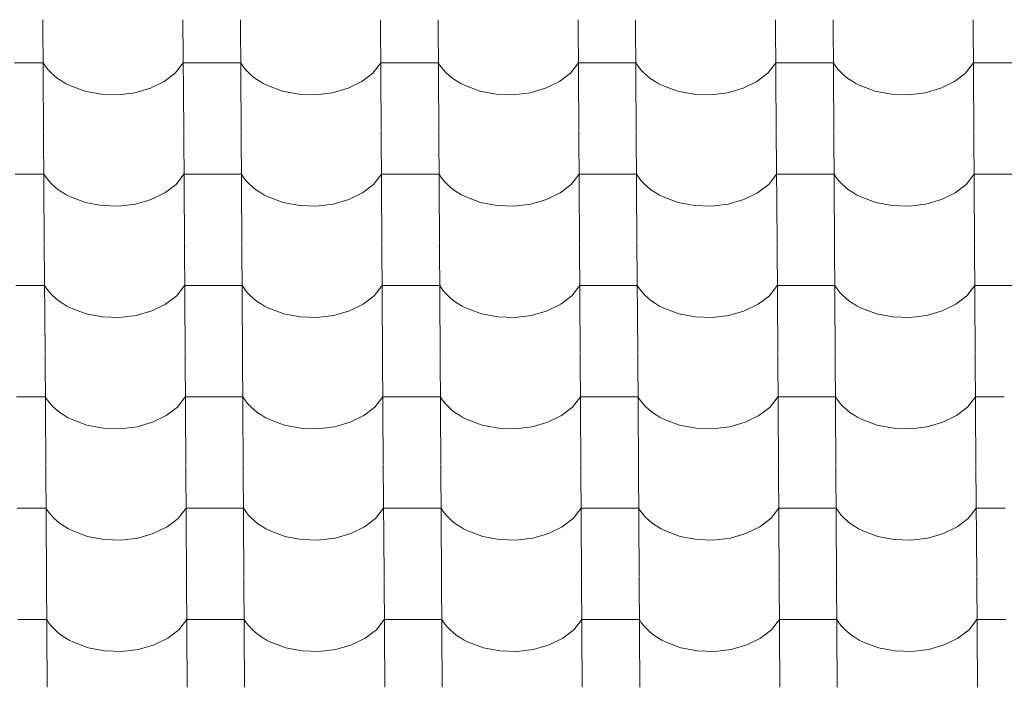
# Model space of a CAD drawing. Header units: millimetres. Extents: x -29001 to 109416, y -1251 to 13451.
# Tile 29 of 163: x -18987 to -18165, y 8939 to 9497. Entities that reach past the tile are written whole.
import ezdxf

# ---------------------------------------------------------------- set-up
doc = ezdxf.new("R2010")
doc.units = ezdxf.units.MM
doc.header["$MEASUREMENT"] = 0
doc.layers.add('POHLED JIŽNÍ_1_Konstrukce - nosné', color=7, linetype='Continuous')
doc.layers.add('POHLED JIŽNÍ_1_Nové_Výplně - Povrchové', color=7, linetype='Continuous')

# ---------------------------------------------------------------- blocks, each defined once
blk = doc.blocks.new('*X1', base_point=(-31394.74, -25864.88))
at = {"layer": 'POHLED JIŽNÍ_1_Nové_Výplně - Povrchové', "color": 21, "linetype": 'Continuous', "lineweight": 20, "true_color": 0xffaaaa}
for p, q in [((-18967.53, 9497.15), (-18966.95, 9404.47)), ((-18850.57, 9497.15), (-18849.99, 9404.47)), ((-18802.53, 9497.15), (-18801.96, 9404.47)), ((-18685.57, 9497.15), (-18684.99, 9404.47)), ((-18637.54, 9497.15), (-18636.96, 9404.47)), ((-18520.57, 9497.15), (-18520, 9404.47)), ((-18472.54, 9497.15), (-18471.96, 9404.47)), ((-18355.58, 9497.15), (-18355, 9404.47)), ((-18307.54, 9497.15), (-18306.96, 9404.47)), ((-18190.58, 9497.15), (-18190, 9404.47)), ((-18967.31, 9460.99), (-18991.32, 9460.99)), ((-18967.31, 9460.99), (-18965.46, 9458.2)), ((-18965.46, 9458.2), (-18963.33, 9455.5)), ((-18856.96, 9452.6), (-18850.34, 9460.99)), ((-18826.33, 9460.99), (-18850.34, 9460.99)), ((-18802.31, 9460.99), (-18826.33, 9460.99)), ((-18802.31, 9460.99), (-18800.47, 9458.2)), ((-18800.47, 9458.2), (-18798.33, 9455.5)), ((-18691.96, 9452.6), (-18685.35, 9460.99)), ((-18661.33, 9460.99), (-18685.35, 9460.99)), ((-18637.31, 9460.99), (-18661.33, 9460.99)), ((-18637.31, 9460.99), (-18635.47, 9458.2)), ((-18635.47, 9458.2), (-18633.33, 9455.5)), ((-18526.96, 9452.6), (-18520.35, 9460.99)), ((-18496.33, 9460.99), (-18520.35, 9460.99)), ((-18472.31, 9460.99), (-18496.33, 9460.99)), ((-18472.31, 9460.99), (-18470.47, 9458.2)), ((-18470.47, 9458.2), (-18468.33, 9455.5)), ((-18361.97, 9452.6), (-18355.35, 9460.99)), ((-18331.33, 9460.99), (-18355.35, 9460.99)), ((-18307.32, 9460.99), (-18331.33, 9460.99)), ((-18307.32, 9460.99), (-18305.48, 9458.2)), ((-18305.48, 9458.2), (-18303.34, 9455.5)), ((-18196.97, 9452.6), (-18190.35, 9460.99)), ((-18166.34, 9460.99), (-18190.35, 9460.99)), ((-18142.32, 9460.99), (-18166.34, 9460.99)), ((-18963.33, 9455.5), (-18960.9, 9452.91)), ((-18960.9, 9452.91), (-18958.21, 9450.45)), ((-18958.21, 9450.45), (-18955.25, 9448.12)), ((-18866.22, 9445.43), (-18856.96, 9452.6)), ((-18798.33, 9455.5), (-18795.91, 9452.91)), ((-18795.91, 9452.91), (-18793.21, 9450.45)), ((-18793.21, 9450.45), (-18790.25, 9448.12)), ((-18701.23, 9445.43), (-18691.96, 9452.6)), ((-18633.33, 9455.5), (-18630.91, 9452.91)), ((-18630.91, 9452.91), (-18628.21, 9450.45)), ((-18628.21, 9450.45), (-18625.26, 9448.12)), ((-18536.23, 9445.43), (-18526.96, 9452.6)), ((-18468.33, 9455.5), (-18465.91, 9452.91)), ((-18465.91, 9452.91), (-18463.21, 9450.45)), ((-18463.21, 9450.45), (-18460.26, 9448.12)), ((-18371.23, 9445.43), (-18361.97, 9452.6)), ((-18303.34, 9455.5), (-18300.91, 9452.91)), ((-18300.91, 9452.91), (-18298.22, 9450.45)), ((-18298.22, 9450.45), (-18295.26, 9448.12)), ((-18206.23, 9445.43), (-18196.97, 9452.6)), ((-18955.25, 9448.12), (-18952.05, 9445.94)), ((-18952.05, 9445.94), (-18948.63, 9443.93)), ((-18948.63, 9443.93), (-18945, 9442.08)), ((-18945, 9442.08), (-18932.52, 9437.5)), ((-18877.67, 9439.84), (-18866.22, 9445.43)), ((-18790.25, 9448.12), (-18787.06, 9445.94)), ((-18787.06, 9445.94), (-18783.63, 9443.93)), ((-18783.63, 9443.93), (-18780, 9442.08)), ((-18780, 9442.08), (-18767.53, 9437.5)), ((-18712.67, 9439.84), (-18701.23, 9445.43)), ((-18625.26, 9448.12), (-18622.06, 9445.94)), ((-18622.06, 9445.94), (-18618.63, 9443.93)), ((-18618.63, 9443.93), (-18615, 9442.08)), ((-18615, 9442.08), (-18602.53, 9437.5)), ((-18547.67, 9439.84), (-18536.23, 9445.43)), ((-18460.26, 9448.12), (-18457.06, 9445.94)), ((-18457.06, 9445.94), (-18453.64, 9443.93)), ((-18453.64, 9443.93), (-18450, 9442.08)), ((-18450, 9442.08), (-18437.53, 9437.5)), ((-18382.67, 9439.84), (-18371.23, 9445.43)), ((-18295.26, 9448.12), (-18292.06, 9445.94)), ((-18292.06, 9445.94), (-18288.64, 9443.93)), ((-18288.64, 9443.93), (-18285.01, 9442.08)), ((-18285.01, 9442.08), (-18272.53, 9437.5)), ((-18217.68, 9439.84), (-18206.23, 9445.43)), ((-18932.52, 9437.5), (-18918.85, 9434.92)), ((-18918.85, 9434.92), (-18904.67, 9434.45)), ((-18904.67, 9434.45), (-18890.7, 9436.12)), ((-18890.7, 9436.12), (-18877.67, 9439.84)), ((-18767.53, 9437.5), (-18753.85, 9434.92)), ((-18753.85, 9434.92), (-18739.67, 9434.45)), ((-18739.67, 9434.45), (-18725.7, 9436.12)), ((-18725.7, 9436.12), (-18712.67, 9439.84)), ((-18602.53, 9437.5), (-18588.85, 9434.92)), ((-18588.85, 9434.92), (-18574.67, 9434.45)), ((-18574.67, 9434.45), (-18560.71, 9436.12)), ((-18560.71, 9436.12), (-18547.67, 9439.84)), ((-18437.53, 9437.5), (-18423.86, 9434.92)), ((-18423.86, 9434.92), (-18409.67, 9434.45)), ((-18409.67, 9434.45), (-18395.71, 9436.12)), ((-18395.71, 9436.12), (-18382.67, 9439.84)), ((-18272.53, 9437.5), (-18258.86, 9434.92)), ((-18258.86, 9434.92), (-18244.68, 9434.45)), ((-18244.68, 9434.45), (-18230.71, 9436.12)), ((-18230.71, 9436.12), (-18217.68, 9439.84)), ((-18966.95, 9404.14), (-18966.37, 9311.46)), ((-18849.99, 9404.14), (-18849.41, 9311.46)), ((-18801.95, 9404.14), (-18801.37, 9311.46)), ((-18684.99, 9404.14), (-18684.41, 9311.46)), ((-18636.96, 9404.14), (-18636.38, 9311.46)), ((-18519.99, 9404.14), (-18519.41, 9311.46)), ((-18471.96, 9404.14), (-18471.38, 9311.46)), ((-18355, 9404.14), (-18354.42, 9311.46)), ((-18306.96, 9404.14), (-18306.38, 9311.46)), ((-18190, 9404.14), (-18189.42, 9311.46)), ((-18966.72, 9367.98), (-18990.74, 9367.98)), ((-18966.72, 9367.98), (-18964.88, 9365.19)), ((-18856.38, 9359.59), (-18849.76, 9367.98)), ((-18825.74, 9367.98), (-18849.76, 9367.98)), ((-18801.73, 9367.98), (-18825.74, 9367.98)), ((-18801.73, 9367.98), (-18799.89, 9365.19)), ((-18691.38, 9359.59), (-18684.76, 9367.98)), ((-18660.75, 9367.98), (-18684.76, 9367.98)), ((-18636.73, 9367.98), (-18660.75, 9367.98)), ((-18636.73, 9367.98), (-18634.89, 9365.19)), ((-18526.38, 9359.59), (-18519.77, 9367.98)), ((-18495.75, 9367.98), (-18519.77, 9367.98)), ((-18471.73, 9367.98), (-18495.75, 9367.98)), ((-18471.73, 9367.98), (-18469.89, 9365.19)), ((-18361.39, 9359.59), (-18354.77, 9367.98)), ((-18330.75, 9367.98), (-18354.77, 9367.98)), ((-18306.74, 9367.98), (-18330.75, 9367.98)), ((-18306.74, 9367.98), (-18304.89, 9365.19)), ((-18196.39, 9359.59), (-18189.77, 9367.98)), ((-18165.75, 9367.98), (-18189.77, 9367.98)), ((-18141.74, 9367.98), (-18165.75, 9367.98)), ((-18964.88, 9365.19), (-18962.74, 9362.49)), ((-18962.74, 9362.49), (-18960.32, 9359.9)), ((-18960.32, 9359.9), (-18957.62, 9357.44)), ((-18865.64, 9352.42), (-18856.38, 9359.59)), ((-18799.89, 9365.19), (-18797.75, 9362.49)), ((-18797.75, 9362.49), (-18795.32, 9359.9)), ((-18795.32, 9359.9), (-18792.63, 9357.44)), ((-18700.64, 9352.42), (-18691.38, 9359.59)), ((-18634.89, 9365.19), (-18632.75, 9362.49)), ((-18632.75, 9362.49), (-18630.33, 9359.9)), ((-18630.33, 9359.9), (-18627.63, 9357.44)), ((-18535.65, 9352.42), (-18526.38, 9359.59)), ((-18469.89, 9365.19), (-18467.75, 9362.49)), ((-18467.75, 9362.49), (-18465.33, 9359.9)), ((-18465.33, 9359.9), (-18462.63, 9357.44)), ((-18370.65, 9352.42), (-18361.39, 9359.59)), ((-18304.89, 9365.19), (-18302.76, 9362.49)), ((-18302.76, 9362.49), (-18300.33, 9359.9)), ((-18300.33, 9359.9), (-18297.64, 9357.44)), ((-18205.65, 9352.42), (-18196.39, 9359.59)), ((-18957.62, 9357.44), (-18954.67, 9355.11)), ((-18954.67, 9355.11), (-18951.47, 9352.93)), ((-18951.47, 9352.93), (-18948.05, 9350.92)), ((-18948.05, 9350.92), (-18944.41, 9349.07)), ((-18877.08, 9346.83), (-18865.64, 9352.42)), ((-18792.63, 9357.44), (-18789.67, 9355.11)), ((-18789.67, 9355.11), (-18786.47, 9352.93)), ((-18786.47, 9352.93), (-18783.05, 9350.92)), ((-18783.05, 9350.92), (-18779.42, 9349.07)), ((-18712.09, 9346.83), (-18700.64, 9352.42)), ((-18627.63, 9357.44), (-18624.67, 9355.11)), ((-18624.67, 9355.11), (-18621.48, 9352.93)), ((-18621.48, 9352.93), (-18618.05, 9350.92)), ((-18618.05, 9350.92), (-18614.42, 9349.07)), ((-18547.09, 9346.83), (-18535.65, 9352.42)), ((-18462.63, 9357.44), (-18459.68, 9355.11)), ((-18459.68, 9355.11), (-18456.48, 9352.93)), ((-18456.48, 9352.93), (-18453.05, 9350.92)), ((-18453.05, 9350.92), (-18449.42, 9349.07)), ((-18382.09, 9346.83), (-18370.65, 9352.42)), ((-18297.64, 9357.44), (-18294.68, 9355.11)), ((-18294.68, 9355.11), (-18291.48, 9352.93)), ((-18291.48, 9352.93), (-18288.06, 9350.92)), ((-18288.06, 9350.92), (-18284.42, 9349.07)), ((-18217.09, 9346.83), (-18205.65, 9352.42)), ((-18944.41, 9349.07), (-18931.94, 9344.5)), ((-18931.94, 9344.5), (-18918.27, 9341.91)), ((-18918.27, 9341.91), (-18904.08, 9341.44)), ((-18904.08, 9341.44), (-18890.12, 9343.11)), ((-18890.12, 9343.11), (-18877.08, 9346.83)), ((-18779.42, 9349.07), (-18766.94, 9344.5)), ((-18766.94, 9344.5), (-18753.27, 9341.91)), ((-18753.27, 9341.91), (-18739.09, 9341.44)), ((-18739.09, 9341.44), (-18725.12, 9343.11)), ((-18725.12, 9343.11), (-18712.09, 9346.83)), ((-18614.42, 9349.07), (-18601.95, 9344.5)), ((-18601.95, 9344.5), (-18588.27, 9341.91)), ((-18588.27, 9341.91), (-18574.09, 9341.44)), ((-18574.09, 9341.44), (-18560.13, 9343.11)), ((-18560.13, 9343.11), (-18547.09, 9346.83)), ((-18449.42, 9349.07), (-18436.95, 9344.5)), ((-18436.95, 9344.5), (-18423.27, 9341.91)), ((-18423.27, 9341.91), (-18409.09, 9341.44)), ((-18409.09, 9341.44), (-18395.13, 9343.11)), ((-18395.13, 9343.11), (-18382.09, 9346.83)), ((-18284.42, 9349.07), (-18271.95, 9344.5)), ((-18271.95, 9344.5), (-18258.28, 9341.91)), ((-18258.28, 9341.91), (-18244.1, 9341.44)), ((-18244.1, 9341.44), (-18230.13, 9343.11)), ((-18230.13, 9343.11), (-18217.09, 9346.83)), ((-18966.37, 9311.13), (-18965.79, 9218.45)), ((-18849.41, 9311.13), (-18848.83, 9218.45)), ((-18801.37, 9311.13), (-18800.79, 9218.45)), ((-18684.41, 9311.13), (-18683.83, 9218.45)), ((-18636.37, 9311.13), (-18635.79, 9218.45)), ((-18519.41, 9311.13), (-18518.83, 9218.45)), ((-18471.38, 9311.13), (-18470.8, 9218.45)), ((-18354.41, 9311.13), (-18353.83, 9218.45)), ((-18306.38, 9311.13), (-18305.8, 9218.45)), ((-18189.42, 9311.13), (-18188.84, 9218.45)), ((-18966.14, 9274.97), (-18990.16, 9274.97)), ((-18966.14, 9274.97), (-18964.3, 9272.18)), ((-18964.3, 9272.18), (-18962.16, 9269.48)), ((-18962.16, 9269.48), (-18959.74, 9266.9)), ((-18855.8, 9266.59), (-18849.18, 9274.97)), ((-18825.16, 9274.97), (-18849.18, 9274.97)), ((-18801.15, 9274.97), (-18825.16, 9274.97)), ((-18801.15, 9274.97), (-18799.3, 9272.18)), ((-18799.3, 9272.18), (-18797.17, 9269.48)), ((-18797.17, 9269.48), (-18794.74, 9266.9)), ((-18690.8, 9266.59), (-18684.18, 9274.97)), ((-18660.17, 9274.97), (-18684.18, 9274.97)), ((-18636.15, 9274.97), (-18660.17, 9274.97)), ((-18636.15, 9274.97), (-18634.31, 9272.18)), ((-18634.31, 9272.18), (-18632.17, 9269.48)), ((-18632.17, 9269.48), (-18629.74, 9266.9)), ((-18525.8, 9266.59), (-18519.19, 9274.97)), ((-18495.17, 9274.97), (-18519.19, 9274.97)), ((-18471.15, 9274.97), (-18495.17, 9274.97)), ((-18471.15, 9274.97), (-18469.31, 9272.18)), ((-18469.31, 9272.18), (-18467.17, 9269.48)), ((-18467.17, 9269.48), (-18464.75, 9266.9)), ((-18360.8, 9266.59), (-18354.19, 9274.97)), ((-18330.17, 9274.97), (-18354.19, 9274.97)), ((-18306.15, 9274.97), (-18330.17, 9274.97)), ((-18306.15, 9274.97), (-18304.31, 9272.18)), ((-18304.31, 9272.18), (-18302.17, 9269.48)), ((-18302.17, 9269.48), (-18299.75, 9266.9)), ((-18195.81, 9266.59), (-18189.19, 9274.97)), ((-18165.17, 9274.97), (-18189.19, 9274.97)), ((-18141.16, 9274.97), (-18165.17, 9274.97)), ((-18959.74, 9266.9), (-18957.04, 9264.43)), ((-18957.04, 9264.43), (-18954.09, 9262.1)), ((-18954.09, 9262.1), (-18950.89, 9259.93)), ((-18950.89, 9259.93), (-18947.47, 9257.91)), ((-18865.06, 9259.41), (-18855.8, 9266.59)), ((-18794.74, 9266.9), (-18792.05, 9264.43)), ((-18792.05, 9264.43), (-18789.09, 9262.1)), ((-18789.09, 9262.1), (-18785.89, 9259.93)), ((-18785.89, 9259.93), (-18782.47, 9257.91)), ((-18700.06, 9259.41), (-18690.8, 9266.59)), ((-18629.74, 9266.9), (-18627.05, 9264.43)), ((-18627.05, 9264.43), (-18624.09, 9262.1)), ((-18624.09, 9262.1), (-18620.9, 9259.93)), ((-18620.9, 9259.93), (-18617.47, 9257.91)), ((-18535.07, 9259.41), (-18525.8, 9266.59)), ((-18464.75, 9266.9), (-18462.05, 9264.43)), ((-18462.05, 9264.43), (-18459.1, 9262.1)), ((-18459.1, 9262.1), (-18455.9, 9259.93)), ((-18455.9, 9259.93), (-18452.47, 9257.91)), ((-18370.07, 9259.41), (-18360.8, 9266.59)), ((-18299.75, 9266.9), (-18297.05, 9264.43)), ((-18297.05, 9264.43), (-18294.1, 9262.1)), ((-18294.1, 9262.1), (-18290.9, 9259.93)), ((-18290.9, 9259.93), (-18287.48, 9257.91)), ((-18205.07, 9259.41), (-18195.81, 9266.59)), ((-18947.47, 9257.91), (-18943.83, 9256.06)), ((-18943.83, 9256.06), (-18931.36, 9251.49)), ((-18931.36, 9251.49), (-18917.68, 9248.9)), ((-18889.54, 9250.1), (-18876.5, 9253.82)), ((-18876.5, 9253.82), (-18865.06, 9259.41)), ((-18782.47, 9257.91), (-18778.83, 9256.06)), ((-18778.83, 9256.06), (-18766.36, 9251.49)), ((-18766.36, 9251.49), (-18752.69, 9248.9)), ((-18724.54, 9250.1), (-18711.51, 9253.82)), ((-18711.51, 9253.82), (-18700.06, 9259.41)), ((-18617.47, 9257.91), (-18613.84, 9256.06)), ((-18613.84, 9256.06), (-18601.37, 9251.49)), ((-18601.37, 9251.49), (-18587.69, 9248.9)), ((-18559.54, 9250.1), (-18546.51, 9253.82)), ((-18546.51, 9253.82), (-18535.07, 9259.41)), ((-18452.47, 9257.91), (-18448.84, 9256.06)), ((-18448.84, 9256.06), (-18436.37, 9251.49)), ((-18436.37, 9251.49), (-18422.69, 9248.9)), ((-18394.55, 9250.1), (-18381.51, 9253.82)), ((-18381.51, 9253.82), (-18370.07, 9259.41)), ((-18287.48, 9257.91), (-18283.84, 9256.06)), ((-18283.84, 9256.06), (-18271.37, 9251.49)), ((-18271.37, 9251.49), (-18257.7, 9248.9)), ((-18229.55, 9250.1), (-18216.51, 9253.82)), ((-18216.51, 9253.82), (-18205.07, 9259.41)), ((-18917.68, 9248.9), (-18903.5, 9248.43)), ((-18903.5, 9248.43), (-18889.54, 9250.1)), ((-18752.69, 9248.9), (-18738.51, 9248.43)), ((-18738.51, 9248.43), (-18724.54, 9250.1)), ((-18587.69, 9248.9), (-18573.51, 9248.43)), ((-18573.51, 9248.43), (-18559.54, 9250.1)), ((-18422.69, 9248.9), (-18408.51, 9248.43)), ((-18408.51, 9248.43), (-18394.55, 9250.1)), ((-18257.7, 9248.9), (-18243.51, 9248.43)), ((-18243.51, 9248.43), (-18229.55, 9250.1)), ((-18965.79, 9218.12), (-18965.21, 9125.44)), ((-18848.82, 9218.12), (-18848.25, 9125.44)), ((-18800.79, 9218.12), (-18800.21, 9125.44)), ((-18683.83, 9218.12), (-18683.25, 9125.44)), ((-18635.79, 9218.12), (-18635.21, 9125.44)), ((-18518.83, 9218.12), (-18518.25, 9125.44)), ((-18470.8, 9218.12), (-18470.22, 9125.44)), ((-18353.83, 9218.12), (-18353.25, 9125.44)), ((-18305.8, 9218.12), (-18305.22, 9125.44)), ((-18188.84, 9218.12), (-18188.26, 9125.44)), ((-18965.56, 9181.96), (-18989.58, 9181.96)), ((-18965.56, 9181.96), (-18963.72, 9179.17)), ((-18963.72, 9179.17), (-18961.58, 9176.47)), ((-18855.21, 9173.58), (-18848.6, 9181.96)), ((-18824.58, 9181.96), (-18848.6, 9181.96)), ((-18800.56, 9181.96), (-18824.58, 9181.96)), ((-18800.56, 9181.96), (-18798.72, 9179.17)), ((-18798.72, 9179.17), (-18796.58, 9176.47)), ((-18690.22, 9173.58), (-18683.6, 9181.96)), ((-18659.58, 9181.96), (-18683.6, 9181.96)), ((-18635.57, 9181.96), (-18659.58, 9181.96)), ((-18635.57, 9181.96), (-18633.73, 9179.17)), ((-18633.73, 9179.17), (-18631.59, 9176.47)), ((-18525.22, 9173.58), (-18518.6, 9181.96)), ((-18494.59, 9181.96), (-18518.6, 9181.96)), ((-18470.57, 9181.96), (-18494.59, 9181.96)), ((-18470.57, 9181.96), (-18468.73, 9179.17)), ((-18468.73, 9179.17), (-18466.59, 9176.47)), ((-18360.22, 9173.58), (-18353.61, 9181.96)), ((-18329.59, 9181.96), (-18353.61, 9181.96)), ((-18305.57, 9181.96), (-18329.59, 9181.96)), ((-18305.57, 9181.96), (-18303.73, 9179.17)), ((-18303.73, 9179.17), (-18301.59, 9176.47)), ((-18195.22, 9173.58), (-18188.61, 9181.96)), ((-18164.59, 9181.96), (-18188.61, 9181.96)), ((-18961.58, 9176.47), (-18959.16, 9173.89)), ((-18959.16, 9173.89), (-18956.46, 9171.42)), ((-18956.46, 9171.42), (-18953.51, 9169.1)), ((-18864.48, 9166.4), (-18855.21, 9173.58)), ((-18796.58, 9176.47), (-18794.16, 9173.89)), ((-18794.16, 9173.89), (-18791.46, 9171.42)), ((-18791.46, 9171.42), (-18788.51, 9169.1)), ((-18699.48, 9166.4), (-18690.22, 9173.58)), ((-18631.59, 9176.47), (-18629.16, 9173.89)), ((-18629.16, 9173.89), (-18626.47, 9171.42)), ((-18626.47, 9171.42), (-18623.51, 9169.1)), ((-18534.48, 9166.4), (-18525.22, 9173.58)), ((-18466.59, 9176.47), (-18464.17, 9173.89)), ((-18464.17, 9173.89), (-18461.47, 9171.42)), ((-18461.47, 9171.42), (-18458.51, 9169.1)), ((-18369.49, 9166.4), (-18360.22, 9173.58)), ((-18301.59, 9176.47), (-18299.17, 9173.89)), ((-18299.17, 9173.89), (-18296.47, 9171.42)), ((-18296.47, 9171.42), (-18293.52, 9169.1)), ((-18204.49, 9166.4), (-18195.22, 9173.58)), ((-18953.51, 9169.1), (-18950.31, 9166.92)), ((-18950.31, 9166.92), (-18946.88, 9164.9)), ((-18946.88, 9164.9), (-18943.25, 9163.05)), ((-18943.25, 9163.05), (-18930.78, 9158.48)), ((-18875.92, 9160.81), (-18864.48, 9166.4)), ((-18788.51, 9169.1), (-18785.31, 9166.92)), ((-18785.31, 9166.92), (-18781.89, 9164.9)), ((-18781.89, 9164.9), (-18778.25, 9163.05)), ((-18778.25, 9163.05), (-18765.78, 9158.48)), ((-18710.92, 9160.81), (-18699.48, 9166.4)), ((-18623.51, 9169.1), (-18620.31, 9166.92)), ((-18620.31, 9166.92), (-18616.89, 9164.9)), ((-18616.89, 9164.9), (-18613.26, 9163.05)), ((-18613.26, 9163.05), (-18600.78, 9158.48)), ((-18545.93, 9160.81), (-18534.48, 9166.4)), ((-18458.51, 9169.1), (-18455.32, 9166.92)), ((-18455.32, 9166.92), (-18451.89, 9164.9)), ((-18451.89, 9164.9), (-18448.26, 9163.05)), ((-18448.26, 9163.05), (-18435.79, 9158.48)), ((-18380.93, 9160.81), (-18369.49, 9166.4)), ((-18293.52, 9169.1), (-18290.32, 9166.92)), ((-18290.32, 9166.92), (-18286.89, 9164.9)), ((-18286.89, 9164.9), (-18283.26, 9163.05)), ((-18283.26, 9163.05), (-18270.79, 9158.48)), ((-18215.93, 9160.81), (-18204.49, 9166.4)), ((-18930.78, 9158.48), (-18917.1, 9155.89)), ((-18917.1, 9155.89), (-18902.92, 9155.42)), ((-18902.92, 9155.42), (-18888.96, 9157.09)), ((-18888.96, 9157.09), (-18875.92, 9160.81)), ((-18765.78, 9158.48), (-18752.11, 9155.89)), ((-18752.11, 9155.89), (-18737.92, 9155.42)), ((-18737.92, 9155.42), (-18723.96, 9157.09)), ((-18723.96, 9157.09), (-18710.92, 9160.81)), ((-18600.78, 9158.48), (-18587.11, 9155.89)), ((-18587.11, 9155.89), (-18572.93, 9155.42)), ((-18572.93, 9155.42), (-18558.96, 9157.09)), ((-18558.96, 9157.09), (-18545.93, 9160.81)), ((-18435.79, 9158.48), (-18422.11, 9155.89)), ((-18422.11, 9155.89), (-18407.93, 9155.42)), ((-18407.93, 9155.42), (-18393.96, 9157.09)), ((-18393.96, 9157.09), (-18380.93, 9160.81)), ((-18270.79, 9158.48), (-18257.11, 9155.89)), ((-18257.11, 9155.89), (-18242.93, 9155.42)), ((-18242.93, 9155.42), (-18228.97, 9157.09)), ((-18228.97, 9157.09), (-18215.93, 9160.81)), ((-18965.21, 9125.11), (-18964.63, 9032.43)), ((-18848.24, 9125.11), (-18847.66, 9032.43)), ((-18800.21, 9125.11), (-18799.63, 9032.43)), ((-18683.25, 9125.11), (-18682.67, 9032.43)), ((-18635.21, 9125.11), (-18634.63, 9032.43)), ((-18518.25, 9125.11), (-18517.67, 9032.43)), ((-18470.21, 9125.11), (-18469.63, 9032.43)), ((-18353.25, 9125.11), (-18352.67, 9032.43)), ((-18305.22, 9125.11), (-18304.64, 9032.43)), ((-18188.25, 9125.11), (-18187.67, 9032.43)), ((-18964.98, 9088.95), (-18989, 9088.95)), ((-18964.98, 9088.95), (-18963.14, 9086.16)), ((-18854.63, 9080.57), (-18848.02, 9088.95)), ((-18824, 9088.95), (-18848.02, 9088.95)), ((-18799.98, 9088.95), (-18824, 9088.95)), ((-18799.98, 9088.95), (-18798.14, 9086.16)), ((-18689.64, 9080.57), (-18683.02, 9088.95)), ((-18659, 9088.95), (-18683.02, 9088.95)), ((-18634.99, 9088.95), (-18659, 9088.95)), ((-18634.99, 9088.95), (-18633.14, 9086.16)), ((-18524.64, 9080.57), (-18518.02, 9088.95)), ((-18494.01, 9088.95), (-18518.02, 9088.95)), ((-18469.99, 9088.95), (-18494.01, 9088.95)), ((-18469.99, 9088.95), (-18468.15, 9086.16)), ((-18359.64, 9080.57), (-18353.02, 9088.95)), ((-18329.01, 9088.95), (-18353.02, 9088.95)), ((-18304.99, 9088.95), (-18329.01, 9088.95)), ((-18304.99, 9088.95), (-18303.15, 9086.16)), ((-18194.64, 9080.57), (-18188.03, 9088.95)), ((-18164.01, 9088.95), (-18188.03, 9088.95)), ((-18963.14, 9086.16), (-18961, 9083.46)), ((-18961, 9083.46), (-18958.58, 9080.88)), ((-18958.58, 9080.88), (-18955.88, 9078.41)), ((-18863.9, 9073.4), (-18854.63, 9080.57)), ((-18798.14, 9086.16), (-18796, 9083.46)), ((-18796, 9083.46), (-18793.58, 9080.88)), ((-18793.58, 9080.88), (-18790.88, 9078.41)), ((-18698.9, 9073.4), (-18689.64, 9080.57)), ((-18633.14, 9086.16), (-18631.01, 9083.46)), ((-18631.01, 9083.46), (-18628.58, 9080.88)), ((-18628.58, 9080.88), (-18625.89, 9078.41)), ((-18533.9, 9073.4), (-18524.64, 9080.57)), ((-18468.15, 9086.16), (-18466.01, 9083.46)), ((-18466.01, 9083.46), (-18463.58, 9080.88)), ((-18463.58, 9080.88), (-18460.89, 9078.41)), ((-18368.91, 9073.4), (-18359.64, 9080.57)), ((-18303.15, 9086.16), (-18301.01, 9083.46)), ((-18301.01, 9083.46), (-18298.59, 9080.88)), ((-18298.59, 9080.88), (-18295.89, 9078.41)), ((-18203.91, 9073.4), (-18194.64, 9080.57)), ((-18955.88, 9078.41), (-18952.93, 9076.09)), ((-18952.93, 9076.09), (-18949.73, 9073.91)), ((-18949.73, 9073.91), (-18946.3, 9071.89)), ((-18946.3, 9071.89), (-18942.67, 9070.04)), ((-18875.34, 9067.8), (-18863.9, 9073.4)), ((-18790.88, 9078.41), (-18787.93, 9076.09)), ((-18787.93, 9076.09), (-18784.73, 9073.91)), ((-18784.73, 9073.91), (-18781.3, 9071.89)), ((-18781.3, 9071.89), (-18777.67, 9070.04)), ((-18710.34, 9067.8), (-18698.9, 9073.4)), ((-18625.89, 9078.41), (-18622.93, 9076.09)), ((-18622.93, 9076.09), (-18619.73, 9073.91)), ((-18619.73, 9073.91), (-18616.31, 9071.89)), ((-18616.31, 9071.89), (-18612.67, 9070.04)), ((-18545.34, 9067.8), (-18533.9, 9073.4)), ((-18460.89, 9078.41), (-18457.93, 9076.09)), ((-18457.93, 9076.09), (-18454.73, 9073.91)), ((-18454.73, 9073.91), (-18451.31, 9071.89)), ((-18451.31, 9071.89), (-18447.68, 9070.04)), ((-18380.35, 9067.8), (-18368.91, 9073.4)), ((-18295.89, 9078.41), (-18292.94, 9076.09)), ((-18292.94, 9076.09), (-18289.74, 9073.91)), ((-18289.74, 9073.91), (-18286.31, 9071.89)), ((-18286.31, 9071.89), (-18282.68, 9070.04)), ((-18215.35, 9067.8), (-18203.91, 9073.4)), ((-18942.67, 9070.04), (-18930.2, 9065.47)), ((-18930.2, 9065.47), (-18916.52, 9062.88)), ((-18916.52, 9062.88), (-18902.34, 9062.41)), ((-18902.34, 9062.41), (-18888.38, 9064.08)), ((-18888.38, 9064.08), (-18875.34, 9067.8)), ((-18777.67, 9070.04), (-18765.2, 9065.47)), ((-18765.2, 9065.47), (-18751.52, 9062.88)), ((-18751.52, 9062.88), (-18737.34, 9062.41)), ((-18737.34, 9062.41), (-18723.38, 9064.08)), ((-18723.38, 9064.08), (-18710.34, 9067.8)), ((-18612.67, 9070.04), (-18600.2, 9065.47)), ((-18600.2, 9065.47), (-18586.53, 9062.88)), ((-18586.53, 9062.88), (-18572.35, 9062.41)), ((-18572.35, 9062.41), (-18558.38, 9064.08)), ((-18558.38, 9064.08), (-18545.34, 9067.8)), ((-18447.68, 9070.04), (-18435.2, 9065.47)), ((-18435.2, 9065.47), (-18421.53, 9062.88)), ((-18421.53, 9062.88), (-18407.35, 9062.41)), ((-18407.35, 9062.41), (-18393.38, 9064.08)), ((-18393.38, 9064.08), (-18380.35, 9067.8)), ((-18282.68, 9070.04), (-18270.21, 9065.47)), ((-18270.21, 9065.47), (-18256.53, 9062.88)), ((-18256.53, 9062.88), (-18242.35, 9062.41)), ((-18242.35, 9062.41), (-18228.39, 9064.08)), ((-18228.39, 9064.08), (-18215.35, 9067.8)), ((-18964.62, 9032.1), (-18964.05, 8939.43)), ((-18847.66, 9032.1), (-18847.08, 8939.43)), ((-18799.63, 9032.1), (-18799.05, 8939.43)), ((-18682.66, 9032.1), (-18682.08, 8939.43)), ((-18634.63, 9032.1), (-18634.05, 8939.43)), ((-18517.67, 9032.1), (-18517.09, 8939.43)), ((-18469.63, 9032.1), (-18469.05, 8939.43)), ((-18352.67, 9032.1), (-18352.09, 8939.43)), ((-18304.63, 9032.1), (-18304.06, 8939.43)), ((-18187.67, 9032.1), (-18187.09, 8939.43)), ((-18964.4, 8995.94), (-18988.42, 8995.94)), ((-18964.4, 8995.94), (-18962.56, 8993.15)), ((-18962.56, 8993.15), (-18960.42, 8990.45)), ((-18960.42, 8990.45), (-18958, 8987.87)), ((-18854.05, 8987.56), (-18847.44, 8995.94)), ((-18823.42, 8995.94), (-18847.44, 8995.94)), ((-18799.4, 8995.94), (-18823.42, 8995.94)), ((-18799.4, 8995.94), (-18797.56, 8993.15)), ((-18797.56, 8993.15), (-18795.42, 8990.45)), ((-18795.42, 8990.45), (-18793, 8987.87)), ((-18689.05, 8987.56), (-18682.44, 8995.94)), ((-18658.42, 8995.94), (-18682.44, 8995.94)), ((-18634.4, 8995.94), (-18658.42, 8995.94)), ((-18634.4, 8995.94), (-18632.56, 8993.15)), ((-18632.56, 8993.15), (-18630.42, 8990.45)), ((-18630.42, 8990.45), (-18628, 8987.87)), ((-18524.06, 8987.56), (-18517.44, 8995.94)), ((-18493.42, 8995.94), (-18517.44, 8995.94)), ((-18469.41, 8995.94), (-18493.42, 8995.94)), ((-18469.41, 8995.94), (-18467.56, 8993.15)), ((-18467.56, 8993.15), (-18465.43, 8990.45)), ((-18465.43, 8990.45), (-18463, 8987.87)), ((-18359.06, 8987.56), (-18352.44, 8995.94)), ((-18328.43, 8995.94), (-18352.44, 8995.94)), ((-18304.41, 8995.94), (-18328.43, 8995.94)), ((-18304.41, 8995.94), (-18302.57, 8993.15)), ((-18302.57, 8993.15), (-18300.43, 8990.45)), ((-18300.43, 8990.45), (-18298.01, 8987.87)), ((-18194.06, 8987.56), (-18187.45, 8995.94)), ((-18163.43, 8995.94), (-18187.45, 8995.94)), ((-18958, 8987.87), (-18955.3, 8985.4)), ((-18955.3, 8985.4), (-18952.34, 8983.08)), ((-18952.34, 8983.08), (-18949.15, 8980.9)), ((-18949.15, 8980.9), (-18945.72, 8978.88)), ((-18874.76, 8974.8), (-18863.32, 8980.39)), ((-18863.32, 8980.39), (-18854.05, 8987.56)), ((-18793, 8987.87), (-18790.3, 8985.4)), ((-18790.3, 8985.4), (-18787.35, 8983.08)), ((-18787.35, 8983.08), (-18784.15, 8980.9)), ((-18784.15, 8980.9), (-18780.72, 8978.88)), ((-18709.76, 8974.8), (-18698.32, 8980.39)), ((-18698.32, 8980.39), (-18689.05, 8987.56)), ((-18628, 8987.87), (-18625.3, 8985.4)), ((-18625.3, 8985.4), (-18622.35, 8983.08)), ((-18622.35, 8983.08), (-18619.15, 8980.9)), ((-18619.15, 8980.9), (-18615.73, 8978.88)), ((-18544.76, 8974.8), (-18533.32, 8980.39)), ((-18533.32, 8980.39), (-18524.06, 8987.56)), ((-18463, 8987.87), (-18460.31, 8985.4)), ((-18460.31, 8985.4), (-18457.35, 8983.08)), ((-18457.35, 8983.08), (-18454.15, 8980.9)), ((-18454.15, 8980.9), (-18450.73, 8978.88)), ((-18379.77, 8974.8), (-18368.32, 8980.39)), ((-18368.32, 8980.39), (-18359.06, 8987.56)), ((-18298.01, 8987.87), (-18295.31, 8985.4)), ((-18295.31, 8985.4), (-18292.35, 8983.08)), ((-18292.35, 8983.08), (-18289.16, 8980.9)), ((-18289.16, 8980.9), (-18285.73, 8978.88)), ((-18214.77, 8974.8), (-18203.33, 8980.39)), ((-18203.33, 8980.39), (-18194.06, 8987.56)), ((-18945.72, 8978.88), (-18942.09, 8977.03)), ((-18942.09, 8977.03), (-18929.62, 8972.46)), ((-18929.62, 8972.46), (-18915.94, 8969.87)), ((-18887.79, 8971.07), (-18874.76, 8974.8)), ((-18780.72, 8978.88), (-18777.09, 8977.03)), ((-18777.09, 8977.03), (-18764.62, 8972.46)), ((-18764.62, 8972.46), (-18750.94, 8969.87)), ((-18722.8, 8971.07), (-18709.76, 8974.8)), ((-18615.73, 8978.88), (-18612.09, 8977.03)), ((-18612.09, 8977.03), (-18599.62, 8972.46)), ((-18599.62, 8972.46), (-18585.95, 8969.87)), ((-18557.8, 8971.07), (-18544.76, 8974.8)), ((-18450.73, 8978.88), (-18447.1, 8977.03)), ((-18447.1, 8977.03), (-18434.62, 8972.46)), ((-18434.62, 8972.46), (-18420.95, 8969.87)), ((-18392.8, 8971.07), (-18379.77, 8974.8)), ((-18285.73, 8978.88), (-18282.1, 8977.03)), ((-18282.1, 8977.03), (-18269.63, 8972.46)), ((-18269.63, 8972.46), (-18255.95, 8969.87)), ((-18227.8, 8971.07), (-18214.77, 8974.8)), ((-18915.94, 8969.87), (-18901.76, 8969.4)), ((-18901.76, 8969.4), (-18887.79, 8971.07)), ((-18750.94, 8969.87), (-18736.76, 8969.4)), ((-18736.76, 8969.4), (-18722.8, 8971.07)), ((-18585.95, 8969.87), (-18571.76, 8969.4)), ((-18571.76, 8969.4), (-18557.8, 8971.07)), ((-18420.95, 8969.87), (-18406.77, 8969.4)), ((-18406.77, 8969.4), (-18392.8, 8971.07)), ((-18255.95, 8969.87), (-18241.77, 8969.4)), ((-18241.77, 8969.4), (-18227.8, 8971.07))]:
    blk.add_line(p, q, dxfattribs=at)

msp = doc.modelspace()

# ---------------------------------------------------------------- block references
at = {"layer": 'POHLED JIŽNÍ_1_Konstrukce - nosné', "color": 9, "linetype": 'Continuous', "lineweight": 13}
msp.add_blockref('*X1', (-31394.74, -25864.88), dxfattribs=at)

doc.saveas('drawing.dxf')
